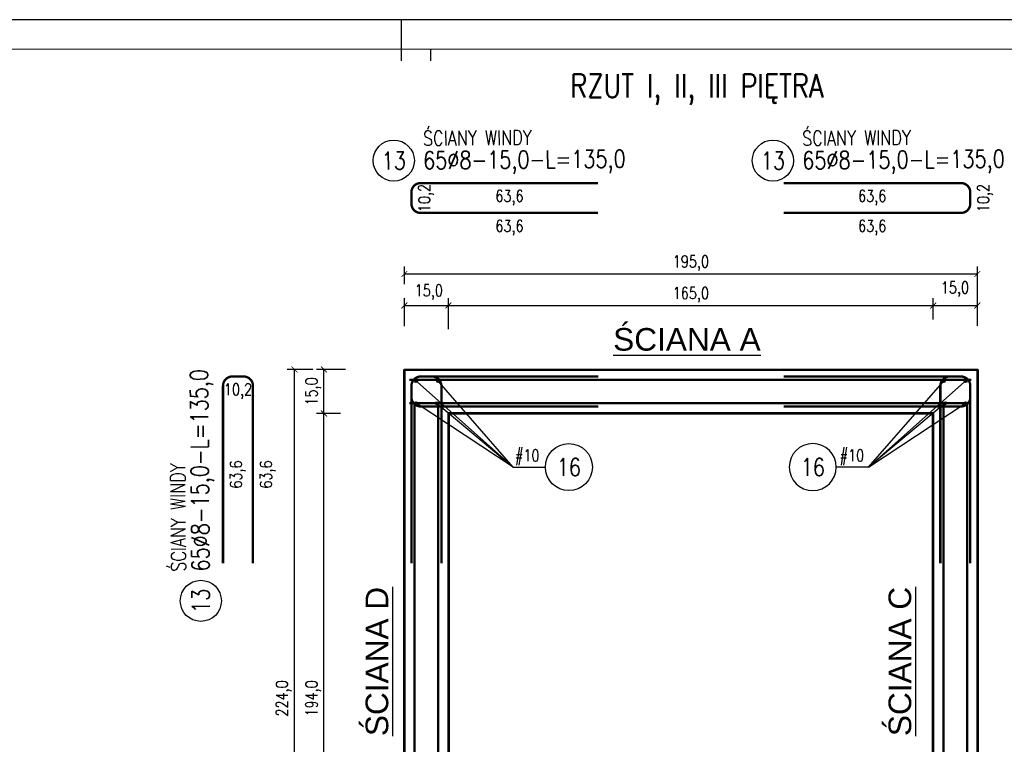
# Model space of a CAD drawing. Header units: millimetres. Extents: x 49320 to 60117, y -4209 to 20568.
# Tile 168 of 252: x 56337 to 56672, y 953 to 1199. Entities that reach past the tile are written whole.
import ezdxf
from ezdxf.enums import TextEntityAlignment as Align

# ---------------------------------------------------------------- set-up
doc = ezdxf.new("R2010")
doc.units = ezdxf.units.MM
doc.linetypes.add('_DASH', pattern=[10, 8, -2])
doc.linetypes.add('CONTINOUS', pattern=[0])
doc.layers.add('_AA ściany proj.', color=7, linetype='CONTINOUS', lineweight=53, true_color=0x0037db)
for name, color, linetype in [('_mt_wymiary konstr', 3, 'Continuous'), ('e-cad_cienkie', 1, 'Continuous'), ('e-cad_opisy', 7, 'Continuous'), ('e-cad_prety_przekroj', 4, 'Continuous'), ('e-cad_prety_widok', 3, 'Continuous'), ('e-cad_wymiary', 1, 'Continuous'), ('M_Ramki markery', 1, 'Continuous'), ('RAMKA', 3, 'Continuous')]:
    doc.layers.add(name, color=color, linetype=linetype)
doc.layers.add('e-cad_rzutnie', color=61, linetype='Continuous', plot=False)
doc.layers.add('M_Ramki do druku', color=7, linetype='Continuous', lineweight=25)
doc.layers.add('M_Ramki rysunków', color=2, linetype='Continuous', lineweight=25)
doc.styles.add('ARIAL_CE', font='txt', dxfattribs={"height": 12})
doc.styles.add('e-cad_1', font='simplex.shx', dxfattribs={"width": 0.8})
doc.styles.add('MCAD_TS', font='GENISO.SHX', dxfattribs={"width": 0.8})
doc.dimstyles.new('e-cad_1_20_[cm]', dxfattribs={"dimtxt": 0.18, "dimasz": 0.18, "dimexe": 0.18, "dimexo": 0.0625, "dimgap": 0.09, "dimtad": 0, "dimtih": 1, "dimtoh": 1, "dimdec": 4, "dimzin": 0, "dimdsep": 46, "dimtxsty": 'Standard', "dimcen": 0.09, "dimadec": 0, "dimazin": 0, "dimtfac": 1, "dimtdec": 4, "dimtofl": 0, "dimtmove": 0, "dimatfit": 3, "dimfxl": 1, "dimtolj": 1, "dimtzin": 0, "dimarcsym": 0})
doc.dimstyles.new('e-cad_1_20_[mm]', dxfattribs={"dimtxt": 0.18, "dimasz": 0.18, "dimexe": 0.18, "dimexo": 0.0625, "dimgap": 0.09, "dimtad": 0, "dimtih": 1, "dimtoh": 1, "dimdec": 4, "dimzin": 0, "dimdsep": 46, "dimtxsty": 'Standard', "dimcen": 0.09, "dimadec": 0, "dimazin": 0, "dimtfac": 1, "dimtdec": 4, "dimtofl": 0, "dimtmove": 0, "dimatfit": 3, "dimfxl": 1, "dimtolj": 1, "dimtzin": 0, "dimarcsym": 0})

# ---------------------------------------------------------------- blocks, each defined once
blk = doc.blocks.new('_ArchTick')
at = {"color": 0, "linetype": 'ByBlock', "const_width": 0.15}
blk.add_lwpolyline([(-0.5, -0.5), (0.5, 0.5)], dxfattribs=at)
blk = doc.blocks.new('*D1433')
at = {"layer": '_mt_wymiary konstr', "lineweight": -2, "ltscale": 0.08}
for p, q in [((56467.46, 1094.98), (56467.46, 1104.49)), ((56482.46, 1093.89), (56482.46, 1104.49)), ((56467.46, 1101.99), (56482.46, 1101.99))]:
    blk.add_line(p, q, dxfattribs=at)
at = {"layer": 'Defpoints', "color": 0}
for p in [(56482.46, 1101.99), (56467.46, 1093.73), (56482.46, 1092.64)]:
    blk.add_point(p, dxfattribs=at)
at = {"layer": '_mt_wymiary konstr', "linetype": 'ByBlock', "lineweight": -2, "xscale": 2, "yscale": 2, "zscale": 2, "rotation": 180}
blk.add_blockref('_ArchTick', (56467.46, 1101.99), dxfattribs=at)
at = {"layer": '_mt_wymiary konstr', "linetype": 'ByBlock', "lineweight": -2, "xscale": 2, "yscale": 2, "zscale": 2}
blk.add_blockref('_ArchTick', (56482.46, 1101.99), dxfattribs=at)
at = {"layer": '_mt_wymiary konstr', "color": 7, "insert": (56475.77, 1106.53), "char_height": 4, "attachment_point": 5, "style": 'e-cad_1'}
blk.add_mtext('15,0', dxfattribs=at)
blk = doc.blocks.new('*D1434')
at = {"layer": '_mt_wymiary konstr', "lineweight": -2, "ltscale": 0.08}
for p, q in [((56482.46, 1093.89), (56482.46, 1104.49)), ((56647.46, 1097.18), (56647.46, 1104.49)), ((56482.46, 1101.99), (56647.46, 1101.99))]:
    blk.add_line(p, q, dxfattribs=at)
at = {"layer": 'Defpoints', "color": 0}
for p in [(56647.46, 1101.99), (56647.46, 1095.93), (56482.46, 1092.64)]:
    blk.add_point(p, dxfattribs=at)
at = {"layer": '_mt_wymiary konstr', "linetype": 'ByBlock', "lineweight": -2, "xscale": 2, "yscale": 2, "zscale": 2, "rotation": 180}
blk.add_blockref('_ArchTick', (56482.46, 1101.99), dxfattribs=at)
at = {"layer": '_mt_wymiary konstr', "linetype": 'ByBlock', "lineweight": -2, "xscale": 2, "yscale": 2, "zscale": 2}
blk.add_blockref('_ArchTick', (56647.46, 1101.99), dxfattribs=at)
at = {"layer": '_mt_wymiary konstr', "color": 7, "insert": (56564.96, 1105.62), "char_height": 4, "attachment_point": 5, "style": 'e-cad_1'}
blk.add_mtext('165,0', dxfattribs=at)
blk = doc.blocks.new('*D1435')
at = {"layer": '_mt_wymiary konstr', "lineweight": -2, "ltscale": 0.08}
for p, q in [((56647.46, 1097.18), (56647.46, 1104.49)), ((56662.46, 1095.04), (56662.46, 1104.49)), ((56647.46, 1101.99), (56662.46, 1101.99))]:
    blk.add_line(p, q, dxfattribs=at)
at = {"layer": 'Defpoints', "color": 0}
for p in [(56662.46, 1101.99), (56647.46, 1095.93), (56662.46, 1093.79)]:
    blk.add_point(p, dxfattribs=at)
at = {"layer": '_mt_wymiary konstr', "linetype": 'ByBlock', "lineweight": -2, "xscale": 2, "yscale": 2, "zscale": 2, "rotation": 180}
blk.add_blockref('_ArchTick', (56647.46, 1101.99), dxfattribs=at)
at = {"layer": '_mt_wymiary konstr', "linetype": 'ByBlock', "lineweight": -2, "xscale": 2, "yscale": 2, "zscale": 2}
blk.add_blockref('_ArchTick', (56662.46, 1101.99), dxfattribs=at)
at = {"layer": '_mt_wymiary konstr', "color": 7, "insert": (56654.82, 1107.5), "char_height": 4, "attachment_point": 5, "style": 'e-cad_1'}
blk.add_mtext('15,0', dxfattribs=at)
blk = doc.blocks.new('*D1437')
at = {"layer": '_mt_wymiary konstr', "lineweight": -2, "ltscale": 0.08}
for p, q in [((56445.7, 1065.23), (56437.61, 1065.23)), ((56440.11, 871.23), (56440.11, 1065.23)), ((56447.98, 871.23), (56437.61, 871.23))]:
    blk.add_line(p, q, dxfattribs=at)
at = {"layer": 'Defpoints', "color": 0}
for p in [(56440.11, 1065.23), (56446.95, 1065.23), (56449.23, 871.23)]:
    blk.add_point(p, dxfattribs=at)
at = {"layer": '_mt_wymiary konstr', "linetype": 'ByBlock', "lineweight": -2, "xscale": 2, "yscale": 2, "zscale": 2}
for p, rotation in [((56440.11, 1065.23), 90), ((56440.11, 871.23), 270)]:
    blk.add_blockref('_ArchTick', p, dxfattribs=dict(at, rotation=rotation))
at = {"layer": '_mt_wymiary konstr', "color": 7, "insert": (56436.48, 968.23), "char_height": 4, "attachment_point": 5, "rotation": 90, "style": 'e-cad_1'}
blk.add_mtext('194,0', dxfattribs=at)
blk = doc.blocks.new('*D1438')
at = {"layer": '_mt_wymiary konstr', "lineweight": -2, "ltscale": 0.08}
for p, q in [((56436.36, 1080.23), (56427.54, 1080.23)), ((56430.04, 856.23), (56430.04, 1080.23)), ((56436.9, 856.23), (56427.54, 856.23))]:
    blk.add_line(p, q, dxfattribs=at)
at = {"layer": 'Defpoints', "color": 0}
for p in [(56430.04, 1080.23), (56437.61, 1080.23), (56438.15, 856.23)]:
    blk.add_point(p, dxfattribs=at)
at = {"layer": '_mt_wymiary konstr', "linetype": 'ByBlock', "lineweight": -2, "xscale": 2, "yscale": 2, "zscale": 2}
for p, rotation in [((56430.04, 1080.23), 90), ((56430.04, 856.23), 270)]:
    blk.add_blockref('_ArchTick', p, dxfattribs=dict(at, rotation=rotation))
at = {"layer": '_mt_wymiary konstr', "color": 7, "insert": (56426.41, 968.23), "char_height": 4, "attachment_point": 5, "rotation": 90, "style": 'e-cad_1'}
blk.add_mtext('224,0', dxfattribs=at)
blk = doc.blocks.new('*D1439')
at = {"layer": '_mt_wymiary konstr', "lineweight": -2, "ltscale": 0.08}
for p, q in [((56467.46, 1109.29), (56467.46, 1115.23)), ((56467.46, 1112.73), (56662.46, 1112.73)), ((56662.46, 1095.04), (56662.46, 1115.23))]:
    blk.add_line(p, q, dxfattribs=at)
at = {"layer": 'Defpoints', "color": 0}
for p in [(56662.46, 1112.73), (56467.46, 1108.04), (56662.46, 1093.79)]:
    blk.add_point(p, dxfattribs=at)
at = {"layer": '_mt_wymiary konstr', "linetype": 'ByBlock', "lineweight": -2, "xscale": 2, "yscale": 2, "zscale": 2, "rotation": 180}
blk.add_blockref('_ArchTick', (56467.46, 1112.73), dxfattribs=at)
at = {"layer": '_mt_wymiary konstr', "linetype": 'ByBlock', "lineweight": -2, "xscale": 2, "yscale": 2, "zscale": 2}
blk.add_blockref('_ArchTick', (56662.46, 1112.73), dxfattribs=at)
at = {"layer": '_mt_wymiary konstr', "color": 7, "insert": (56564.96, 1116.37), "char_height": 4, "attachment_point": 5, "style": 'e-cad_1'}
blk.add_mtext('195,0', dxfattribs=at)
blk = doc.blocks.new('*D1440')
at = {"layer": '_mt_wymiary konstr', "lineweight": -2, "ltscale": 0.08}
for p, q in [((56447.45, 1080.23), (56437.61, 1080.23)), ((56440.11, 1065.23), (56440.11, 1080.23)), ((56445.7, 1065.23), (56437.61, 1065.23))]:
    blk.add_line(p, q, dxfattribs=at)
at = {"layer": 'Defpoints', "color": 0}
for p in [(56440.11, 1080.23), (56448.7, 1080.23), (56446.95, 1065.23)]:
    blk.add_point(p, dxfattribs=at)
at = {"layer": '_mt_wymiary konstr', "linetype": 'ByBlock', "lineweight": -2, "xscale": 2, "yscale": 2, "zscale": 2}
for p, rotation in [((56440.11, 1080.23), 90), ((56440.11, 1065.23), 270)]:
    blk.add_blockref('_ArchTick', p, dxfattribs=dict(at, rotation=rotation))
at = {"layer": '_mt_wymiary konstr', "color": 7, "insert": (56436.48, 1072.73), "char_height": 4, "attachment_point": 5, "rotation": 90, "style": 'e-cad_1'}
blk.add_mtext('15,0', dxfattribs=at)
blk = doc.blocks.new('*U398')
at = {"layer": 'M_Ramki do druku'}
blk.add_line((485, 297), (485, 292), dxfattribs=at)
at = {"layer": 'M_Ramki markery'}
for p, q in [((485, 292), (485, 290)), ((490, 292), (490, 290))]:
    blk.add_line(p, q, dxfattribs=at)
at = {"layer": 'M_Ramki rysunków', "color": 0, "linetype": 'ByBlock', "lineweight": -2}
blk.add_lwpolyline([(20, 5), (20, 292), (670, 292), (670, 5)], close=True, dxfattribs=at)
at = {"layer": 'M_Ramki do druku', "style": 'MCAD_TS', "width": 0.8}
for tag, p in [('KOMENTARZ', (11.54, 30.57)), ('RYSUNEK', (15.28, 30.57)), ('DATA', (19.02, 30.57))]:
    blk.add_attdef(tag, p, '', height=2, rotation=90, dxfattribs=at)
blk = doc.blocks.new('e-cad_ZelbetOpis_7')
blk.add_circle((5, 5), 3.5)
at = {"layer": 'e-cad_opisy', "style": 'e-cad_1', "width": 0.8, "flags": 1}
for tag, p in [('SREDNICA', (25, 8)), ('SZT', (25, 7)), ('GATUNEK_STALI', (25, 6.5)), ('DLUGOSC', (25, 7.5)), ('A', (30, 6.5)), ('KOD', (30, 8)), ('HAK_1', (30, 7.5)), ('HAK_2', (30, 7)), ('OPIS_2', (25, 5.5)), ('KLASA_STALI', (25, 6)), ('C', (30, 5.5)), ('B', (30, 6)), ('D', (30, 5)), ('E', (30, 4.5)), ('F', (30, 4)), ('R', (30, 3.5)), ('HAK_1_DLUGOSC', (30, 3)), ('HAK_2_DLUGOSC', (30, 2.5)), ('KIERUNEK', (30, 2))]:
    blk.add_attdef(tag, p, '', height=0.3, dxfattribs=at)
at = {"layer": 'e-cad_opisy', "style": 'e-cad_1', "width": 0.8}
blk.add_attdef('NR', text='', height=3, dxfattribs=at).set_placement((5, 3.5), align=Align.CENTER)
for tag, p in [('OPIS_1', (10, 3.5)), ('UWAGI', (10, -6))]:
    blk.add_attdef(tag, p, '', height=3, dxfattribs=at)
at = {"layer": 'e-cad_rzutnie', "style": 'e-cad_1', "width": 0.8}
blk.add_attdef('POZYCJA', (10, 7.5), '', height=2.5, dxfattribs=at)
blk = doc.blocks.new('e-cad_ZelbetOpisNiezliczalny_1P')
at = {"layer": 'e-cad_cienkie'}
blk.add_circle((4, 0), 4, dxfattribs=at)
at = {"layer": 'e-cad_opisy', "ltscale": 0.04, "style": 'e-cad_1', "width": 0.8}
for tag, p in [('OPIS', (-1, 1)), ('UWAGI', (-1, -3))]:
    blk.add_attdef(tag, text='', height=2, dxfattribs=at).set_placement(p, align=Align.RIGHT)
blk.add_attdef('NR', text='', height=3, dxfattribs=at).set_placement((4, 0), align=Align.MIDDLE_CENTER)

msp = doc.modelspace()

# ---------------------------------------------------------------- hatches: boundary and pattern name
at = {"layer": 'e-cad_prety_przekroj', "ltscale": 80}
h = msp.add_hatch(color=256, dxfattribs=at)
edge = h.paths.add_edge_path()
edge.add_arc((56471.46, 1076.24), 0.5, -270, 90, ccw=False)
h = msp.add_hatch(color=256, dxfattribs=at)
edge = h.paths.add_edge_path()
edge.add_arc((56471.46, 1076.23), 0.5, -270, 90, ccw=False)
h = msp.add_hatch(color=256, dxfattribs=at)
edge = h.paths.add_edge_path()
edge.add_arc((56471.46, 1076.23), 0.5, -270, 90, ccw=False)
h = msp.add_hatch(color=256, dxfattribs=at)
edge = h.paths.add_edge_path()
edge.add_arc((56478.96, 1076.23), 0.5, 180, 540)
h = msp.add_hatch(color=256, dxfattribs=at)
edge = h.paths.add_edge_path()
edge.add_arc((56478.97, 1076.23), 0.5, 180, 540)
h = msp.add_hatch(color=256, dxfattribs=at)
edge = h.paths.add_edge_path()
edge.add_arc((56478.98, 1076.23), 0.5, 180, 540)
h = msp.add_hatch(color=256, dxfattribs=at)
edge = h.paths.add_edge_path()
edge.add_arc((56650.94, 1076.23), 0.5, 0, 360, ccw=False)
h = msp.add_hatch(color=256, dxfattribs=at)
edge = h.paths.add_edge_path()
edge.add_arc((56650.94, 1076.23), 0.5, 0, 360, ccw=False)
h = msp.add_hatch(color=256, dxfattribs=at)
edge = h.paths.add_edge_path()
edge.add_arc((56650.95, 1076.23), 0.5, 0, 360, ccw=False)
h = msp.add_hatch(color=256, dxfattribs=at)
edge = h.paths.add_edge_path()
edge.add_arc((56658.46, 1076.24), 0.5, 90, 450)
h = msp.add_hatch(color=256, dxfattribs=at)
edge = h.paths.add_edge_path()
edge.add_arc((56658.46, 1076.23), 0.5, 90, 450)
h = msp.add_hatch(color=256, dxfattribs=at)
edge = h.paths.add_edge_path()
edge.add_arc((56658.46, 1076.23), 0.5, 90, 450)
h = msp.add_hatch(color=256, dxfattribs=at)
edge = h.paths.add_edge_path()
edge.add_arc((56471.46, 1068.72), 0.5, -270, 90, ccw=False)
h = msp.add_hatch(color=256, dxfattribs=at)
edge = h.paths.add_edge_path()
edge.add_arc((56471.46, 1068.71), 0.5, -270, 90, ccw=False)
h = msp.add_hatch(color=256, dxfattribs=at)
edge = h.paths.add_edge_path()
edge.add_arc((56471.46, 1068.71), 0.5, -270, 90, ccw=False)
h = msp.add_hatch(color=256, dxfattribs=at)
edge = h.paths.add_edge_path()
edge.add_arc((56478.46, 1068.72), 0.5, 90, 450)
h = msp.add_hatch(color=256, dxfattribs=at)
edge = h.paths.add_edge_path()
edge.add_arc((56478.46, 1068.71), 0.5, 90, 450)
h = msp.add_hatch(color=256, dxfattribs=at)
edge = h.paths.add_edge_path()
edge.add_arc((56478.46, 1068.71), 0.5, 90, 450)
h = msp.add_hatch(color=256, dxfattribs=at)
edge = h.paths.add_edge_path()
edge.add_arc((56651.46, 1068.72), 0.5, -270, 90, ccw=False)
h = msp.add_hatch(color=256, dxfattribs=at)
edge = h.paths.add_edge_path()
edge.add_arc((56651.46, 1068.71), 0.5, -270, 90, ccw=False)
h = msp.add_hatch(color=256, dxfattribs=at)
edge = h.paths.add_edge_path()
edge.add_arc((56651.46, 1068.71), 0.5, -270, 90, ccw=False)
h = msp.add_hatch(color=256, dxfattribs=at)
edge = h.paths.add_edge_path()
edge.add_arc((56658.46, 1068.72), 0.5, 90, 450)
h = msp.add_hatch(color=256, dxfattribs=at)
edge = h.paths.add_edge_path()
edge.add_arc((56658.46, 1068.71), 0.5, 90, 450)
h = msp.add_hatch(color=256, dxfattribs=at)
edge = h.paths.add_edge_path()
edge.add_arc((56658.46, 1068.71), 0.5, 90, 450)

# ---------------------------------------------------------------- linework, layer by layer
at = {"layer": '_AA ściany proj.', "ltscale": 3}
msp.add_lwpolyline([(56467.46, 1080.23), (56662.46, 1080.13), (56662.46, 1068.23), (56662.46, 1068.23), (56662.46, 856.23), (56662.46, 856.23), (56662.46, 856.23), (56640.46, 856.23), (56640.46, 871.23), (56647.46, 871.23), (56647.46, 1065.23), (56482.46, 1065.23), (56482.46, 871.23), (56522.46, 871.23), (56522.46, 856.23), (56467.46, 856.23), (56467.46, 856.23), (56467.46, 856.23), (56467.46, 1080.23), (56467.46, 1080.23), (56467.46, 1080.23)], dxfattribs=at)
at = {"layer": 'e-cad_cienkie', "ltscale": 0.307692}
for p, q in [((56504.54, 1046.97, 0), (56478.46, 1076.85)), ((56625.38, 1046.97, 0), (56651.46, 1076.85))]:
    msp.add_line(p, q, dxfattribs=at)
at = {"layer": 'e-cad_cienkie', "ltscale": 0.307692, "elevation": 0}
for points in [[(56504.54, 1046.97), (56471.46, 1068.71)], [(56478.46, 1068.71), (56504.54, 1046.97)], [(56625.38, 1046.97), (56658.46, 1068.71)], [(56651.46, 1068.71), (56625.38, 1046.97)], [(56504.54, 1046.97), (56515.45, 1046.97)], [(56625.38, 1046.97), (56614.46, 1046.97)]]:
    msp.add_lwpolyline(points, dxfattribs=at)
at = {"layer": 'e-cad_prety_przekroj', "ltscale": 80}
for centre in [(56471.46, 1076.24, 0), (56471.46, 1076.23, 0), (56471.46, 1076.23, 0), (56478.96, 1076.23, 0), (56478.97, 1076.23, 0), (56478.98, 1076.23, 0), (56650.94, 1076.23, 0), (56650.94, 1076.23, 0), (56650.95, 1076.23, 0), (56658.46, 1076.24, 0), (56658.46, 1076.23, 0), (56658.46, 1076.23, 0), (56471.46, 1068.72, 0), (56471.46, 1068.71, 0), (56471.46, 1068.71, 0), (56478.46, 1068.72, 0), (56478.46, 1068.71, 0), (56478.46, 1068.71, 0), (56651.46, 1068.72, 0), (56651.46, 1068.71, 0), (56651.46, 1068.71, 0), (56658.46, 1068.72, 0), (56658.46, 1068.71, 0), (56658.46, 1068.71, 0)]:
    msp.add_circle(centre, 0.5, dxfattribs=at)
at = {"layer": 'e-cad_prety_widok', "ltscale": 80, "elevation": 0}
for points in [[(56533.41, 1143.69, 0.8, 0.8, 0), (56473.06, 1143.69, 0.8, 0.8, 0.414214), (56469.86, 1140.49, 0.8, 0.8, 0), (56469.86, 1136.69, 0.8, 0.8, 0.414214), (56473.06, 1133.49, 0.8, 0.8, 0), (56533.41, 1133.49, 0, 0, 0)], [(56596.5, 1143.69, 0.8, 0.8, 0), (56656.86, 1143.69, 0.8, 0.8, -0.414214), (56660.06, 1140.49, 0.8, 0.8, 0), (56660.06, 1136.69, 0.8, 0.8, -0.414214), (56656.86, 1133.49, 0.8, 0.8, 0), (56596.5, 1133.49, 0, 0, 0)], [(56405.74, 1014.27, 0.8, 0.8, 0), (56405.74, 1074.63, 0.8, 0.8, -0.414214), (56408.94, 1077.83, 0.8, 0.8, 0), (56412.74, 1077.83, 0.8, 0.8, -0.414214), (56415.94, 1074.63, 0.8, 0.8, 0), (56415.94, 1014.27, 0, 0, 0)], [(56469.86, 1014.27, 0.8, 0.8, 0), (56469.86, 1074.63, 0.8, 0.8, -0.414214), (56473.06, 1077.83, 0.8, 0.8, 0), (56476.86, 1077.83, 0.8, 0.8, -0.414214), (56480.06, 1074.63, 0.8, 0.8, 0), (56480.06, 1014.27, 0, 0, 0)], [(56533.42, 1077.81, 0.8, 0.8, 0), (56473.06, 1077.81, 0.8, 0.8, 0.414214), (56469.86, 1074.61, 0.8, 0.8, 0), (56469.86, 1070.81, 0.8, 0.8, 0.414214), (56473.06, 1067.61, 0.8, 0.8, 0), (56533.42, 1067.61, 0, 0, 0)], [(56596.51, 1077.81, 0.8, 0.8, 0), (56656.86, 1077.81, 0.8, 0.8, -0.414214), (56660.06, 1074.61, 0.8, 0.8, 0), (56660.06, 1070.81, 0.8, 0.8, -0.414214), (56656.86, 1067.61, 0.8, 0.8, 0), (56596.51, 1067.61, 0, 0, 0)], [(56660.06, 1014.27, 0.8, 0.8, 0), (56660.06, 1074.63, 0.8, 0.8, 0.414214), (56656.86, 1077.83, 0.8, 0.8, 0), (56653.06, 1077.83, 0.8, 0.8, 0.414214), (56649.86, 1074.63, 0.8, 0.8, 0), (56649.86, 1014.27, 0, 0, 0)]]:
    msp.add_lwpolyline(points, format="xyseb", dxfattribs=at)
at = {"layer": 'e-cad_prety_widok', "color": 1, "linetype": '_DASH', "ltscale": 0.3}
for points in [[(56660.46, 1076.71, 0.8, 0.8, 0), (56469.13, 1076.71, 0, 0, 0)], [(56660.46, 1068.71, 0.8, 0.8, 0), (56469.13, 1068.71, 0, 0, 0)], [(56470.96, 1068.89, 0.8, 0.8, 0), (56470.96, 857.89, 0, 0, 0)], [(56478.96, 1068.89, 0.8, 0.8, 0), (56478.96, 857.89, 0, 0, 0)], [(56650.96, 1068.89, 0.8, 0.8, 0), (56650.96, 857.89, 0, 0, 0)], [(56658.96, 1068.89, 0.8, 0.8, 0), (56658.96, 857.89, 0, 0, 0)]]:
    msp.add_lwpolyline(points, format="xyseb", dxfattribs=at)
at = {"layer": 'RAMKA', "linetype": 'Continuous'}
msp.add_lwpolyline([(55496.32, 605.29), (56846.32, 605.29), (56846.32, 1199.29), (55496.32, 1199.29)], close=True, dxfattribs=at)

# ---------------------------------------------------------------- block references
at = {"layer": 'e-cad_opisy', "ltscale": 0.8, "xscale": 2, "yscale": 2, "zscale": 2}
for p, rotation in [((56453.94, 1141.24), 0.4677896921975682), ((56582.96, 1141.24), 0.4677896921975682), ((56408.28, 991.53), 90.46778969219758)]:
    msp.add_blockref('e-cad_ZelbetOpis_7', p, dxfattribs=dict(at, rotation=rotation)).add_auto_attribs({'OPIS_1': '65%%C8-15,0-L=135,0', 'NR': '13', 'POZYCJA': 'ŚCIANY WINDY'})
at = {"layer": 'e-cad_opisy', "ltscale": 0.307692, "xscale": 2, "yscale": 2, "zscale": 2}
msp.add_blockref('e-cad_ZelbetOpisNiezliczalny_1P', (56515.45, 1046.97, 0), dxfattribs=at).add_auto_attribs({'OPIS': '#10', 'NR': '16'})
at = {"layer": 'e-cad_opisy', "ltscale": 0.307692}
ref = msp.add_blockref('e-cad_ZelbetOpisNiezliczalny_1P', (56614.46, 1046.97, 0), dxfattribs=dict(at, xscale=-2, yscale=2, zscale=2))
ref.add_attrib('OPIS', '#10', dxfattribs={"ltscale": 0.04, "height": 4, "style": 'e-cad_1', "width": 0.8}).set_placement((56623.93, 1048.97, 0), align=Align.RIGHT)
ref.add_attrib('NR', '16', dxfattribs={"ltscale": 0.04, "height": 6, "style": 'e-cad_1', "width": 0.8}).set_placement((56606.46, 1046.97, 0), align=Align.MIDDLE_CENTER)
at = {"layer": 'e-cad_wymiary', "color": 0, "lineweight": 0, "ltscale": 2.844444, "xscale": 2, "yscale": 2, "zscale": 2}
msp.add_blockref('*U398', (55496.32, 605.29), dxfattribs=at)

# ---------------------------------------------------------------- texts
at = {"style": 'ARIAL_CE'}
msp.add_text('%%UŚCIANA A', height=7.7, dxfattribs=at).set_placement((56538.52, 1086.62))
for s, p in [('%%UŚCIANA D', (56461.97, 955.4, 0)), ('%%UŚCIANA C', (56639.94, 955.4, 0))]:
    msp.add_text(s, height=7.7, rotation=90, dxfattribs=at).set_placement(p)
at = {"layer": 'e-cad_opisy', "ltscale": 0.8, "style": 'e-cad_1', "width": 0.8}
msp.add_text('RZUT I, II, III PIĘTRA', height=8, dxfattribs=at).set_placement((56523.98, 1172.79))
for s, p in [('10,2', (56474.26, 1138.59)), ('10,2', (56664.46, 1138.59)), ('63,6', (56410.14, 1044.45)), ('63,6', (56420.34, 1044.45))]:
    msp.add_text(s, height=4, rotation=90, dxfattribs=at).set_placement(p, align=Align.MIDDLE_CENTER)
for s, p in [('63,6', (56503.23, 1139.29)), ('63,6', (56626.68, 1139.29)), ('63,6', (56503.23, 1129.09)), ('63,6', (56626.68, 1129.09)), ('10,2', (56410.84, 1073.43))]:
    msp.add_text(s, height=4, dxfattribs=at).set_placement(p, align=Align.MIDDLE_CENTER)

# ---------------------------------------------------------------- dimensions: what is measured, and where the dimension line sits
at = {"layer": '_mt_wymiary konstr', "ltscale": 0.08}
for base, p1, p2, picture, middle in [((56662.46, 1112.73), (56467.46, 1108.04), (56662.46, 1093.79), '*D1439', (56564.96, 1116.37)), ((56647.46, 1101.99), (56482.46, 1092.64), (56647.46, 1095.93), '*D1434', (56564.96, 1105.62))]:
    dim = msp.add_linear_dim(base=base, p1=p1, p2=p2, dimstyle='e-cad_1_20_[cm]', override={"dimscale": 2, "dimtxt": 2, "dimasz": 1, "dimexe": 1.25, "dimexo": 0.625, "dimgap": 0.625, "dimtad": 1, "dimtih": 0, "dimtoh": 0, "dimdec": 1, "dimrnd": 0.1, "dimzin": 1, "dimdsep": 44, "dimtxsty": 'e-cad_1', "dimblk": 'ArchTick', "dimcen": 2.5, "dimclrd": 256, "dimclre": 256, "dimclrt": 7, "dimtdec": 2, "dimtofl": 1, "dimtmove": 1, "dimtolj": 0, "dimtzin": 8}, dxfattribs=at)
    dim.commit()
    dim.dimension.update_dxf_attribs({"geometry": picture, "text_midpoint": middle})
for base, p1, p2, picture, middle in [((56482.46, 1101.99), (56467.46, 1093.73), (56482.46, 1092.64), '*D1433', (56475.77, 1106.53)), ((56662.46, 1101.99), (56647.46, 1095.93), (56662.46, 1093.79), '*D1435', (56654.82, 1107.5))]:
    dim = msp.add_linear_dim(base=base, p1=p1, p2=p2, dimstyle='e-cad_1_20_[cm]', override={"dimscale": 2, "dimtxt": 2, "dimasz": 1, "dimexe": 1.25, "dimexo": 0.625, "dimgap": 0.625, "dimtad": 1, "dimtih": 0, "dimtoh": 0, "dimdec": 1, "dimrnd": 0.1, "dimzin": 1, "dimdsep": 44, "dimtxsty": 'e-cad_1', "dimblk": 'ArchTick', "dimcen": 2.5, "dimclrd": 256, "dimclre": 256, "dimclrt": 7, "dimtdec": 2, "dimtofl": 1, "dimtmove": 2, "dimtolj": 0, "dimtzin": 8}, dxfattribs=at)
    dim.commit()
    dim.dimension.update_dxf_attribs({"geometry": picture, "text_midpoint": middle, "dimtype": 160})
for base, p1, p2, picture, middle in [((56430.04, 1080.23), (56438.15, 856.23), (56437.61, 1080.23), '*D1438', (56426.41, 968.23)), ((56440.11, 1080.23), (56446.95, 1065.23), (56448.7, 1080.23), '*D1440', (56436.48, 1072.73)), ((56440.11, 1065.23), (56449.23, 871.23), (56446.95, 1065.23), '*D1437', (56436.48, 968.23))]:
    dim = msp.add_linear_dim(base=base, p1=p1, p2=p2, angle=90, dimstyle='e-cad_1_20_[cm]', override={"dimscale": 2, "dimtxt": 2, "dimasz": 1, "dimexe": 1.25, "dimexo": 0.625, "dimgap": 0.625, "dimtad": 1, "dimtih": 0, "dimtoh": 0, "dimdec": 1, "dimrnd": 0.1, "dimzin": 1, "dimdsep": 44, "dimtxsty": 'e-cad_1', "dimblk": 'ArchTick', "dimcen": 2.5, "dimclrd": 256, "dimclre": 256, "dimclrt": 7, "dimtdec": 2, "dimtofl": 1, "dimtmove": 1, "dimtolj": 0, "dimtzin": 8}, dxfattribs=at)
    dim.commit()
    dim.dimension.update_dxf_attribs({"geometry": picture, "text_midpoint": middle})

# ---------------------------------------------------------------- leaders
at = {"layer": 'e-cad_cienkie', "ltscale": 0.307692}
for points in [[(56470.96, 1076.84, 0), (56504.54, 1046.97, 0)], [(56658.96, 1076.84, 0), (56625.38, 1046.97, 0)]]:
    msp.add_leader(points, dimstyle='e-cad_1_20_[mm]', override={"dimscale": 400, "dimldrblk": 'None'}, dxfattribs=at)

doc.saveas('drawing.dxf')
